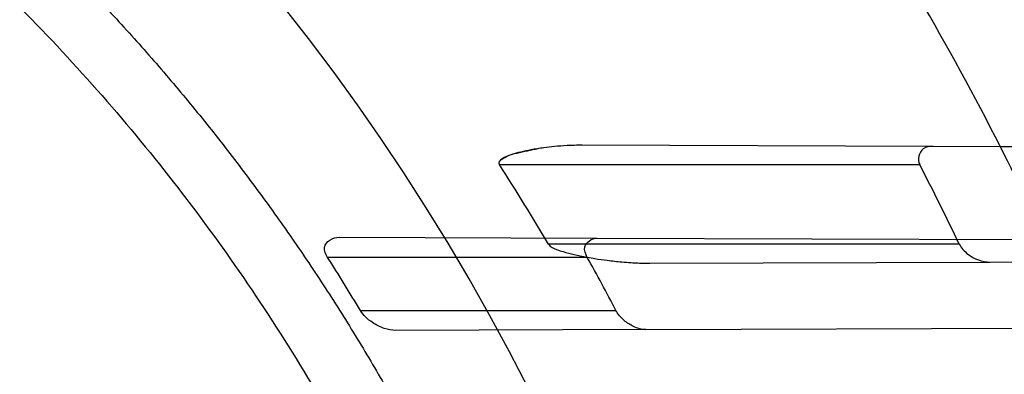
# Model space of a CAD drawing. Header units: millimetres. Extents: x 0 to 297, y 0 to 210.
# Tile 110 of 256: x 145.0558 to 145.1857, y 93.3337 to 93.3805. Entities that reach past the tile are written whole.
import ezdxf

# ---------------------------------------------------------------- set-up
doc = ezdxf.new("R2010")
doc.units = ezdxf.units.MM
doc.header["$LTSCALE"] = 16.335
doc.layers.get('0').update_dxf_attribs({"linetype": 'CONTINUOUS'})
for name, color, linetype in [('01_GLOBAL', 7, 'CONTINUOUS'), ('INTFCLR_1', 7, 'CONTINUOUS'), ('INTFCLR_144815', 7, 'CONTINUOUS')]:
    doc.layers.add(name, color=color, linetype=linetype)

msp = doc.modelspace()

# ---------------------------------------------------------------- linework, layer by layer
at = {"color": 7, "linetype": 'Continuous'}
msp.add_circle((145.8748034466, 92.1344639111), 2.66, dxfattribs=at)
at = {"color": 9, "linetype": 'Continuous'}
msp.add_arc((145.8748034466, 92.1344639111), 2.6259090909, 92.9674534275, 177.0325465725, dxfattribs=at)
at = {"layer": '01_GLOBAL', "color": 7, "linetype": 'Continuous'}
msp.add_circle((145.8748034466, 92.1344639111), 2.695, dxfattribs=at)
at = {"layer": 'INTFCLR_1', "color": 9, "linetype": 'Continuous'}
for p, q in [((145.1763456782, 93.36380398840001), (145.1300284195, 93.3639656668)), ((145.2086453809, 93.36369124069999), (145.185223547, 93.36377299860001)), ((145.1191052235, 93.3614096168), (145.1745759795, 93.3614096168)), ((145.0979468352, 93.35182765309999), (145.1319759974, 93.3517088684)), ((145.1798068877, 93.35090961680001), (145.1255605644, 93.35090961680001)), ((145.1307020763, 93.34915961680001), (145.0964210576, 93.34915961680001)), ((145.1389566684, 93.3483847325), (145.1838468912, 93.34854142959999)), ((145.1007451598, 93.3421596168), (145.1344854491, 93.3421596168)), ((145.1384178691, 93.3396328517), (145.1054226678, 93.33951767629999))]:
    msp.add_line(p, q, dxfattribs=at)
at = {"layer": 'INTFCLR_1', "color": 6, "linetype": 'Continuous'}
for p, q in [((145.185223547, 93.36377299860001), (145.1763456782, 93.36380398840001)), ((145.1319759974, 93.3517088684), (145.1905875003, 93.35150427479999)), ((145.1838468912, 93.34854142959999), (145.1924958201, 93.3485716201)), ((145.1384178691, 93.3396328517), (145.1957315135, 93.3398329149))]:
    msp.add_line(p, q, dxfattribs=at)
for centre, radius, start, end in [((144.8596077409, 93.1986596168), 0.4224162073, 270, 90.00000002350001), ((144.8596077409, 93.1986596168), 0.4014439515, 270, 90.00000002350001), ((144.8596077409, 93.1986596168), 0.3650864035, 24.2438267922, 26.8886711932), ((144.8669955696, 93.1991797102), 0.2997962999, 30.4050647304, 32.7608541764), ((144.8383760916, 93.1873676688), 0.3785775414, 25.5939563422, 27.3694287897), ((144.85985929, 93.1981930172), 0.2806285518, 30.8648533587, 32.544793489), ((144.8597988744, 93.1982189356), 0.3101155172, 27.6553429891, 29.1254894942)]:
    msp.add_arc(centre, radius, start, end, dxfattribs=at)
at = {"layer": 'INTFCLR_1', "color": 9, "linetype": 'Continuous'}
for radius, start, end in [(0.2950858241, 22.4933176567, 89.9999999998), (0.3650864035, 26.8886711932, 30.4187297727)]:
    msp.add_arc((144.8596077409, 93.1986596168), radius, start, end, dxfattribs=at)
for points, knots in [([(145.235167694, 93.06803805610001), (145.2359987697, 93.0702994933), (145.2376274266, 93.07486591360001), (145.2407305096, 93.0841265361), (145.2457654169, 93.10074899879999), (145.2504341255, 93.12025903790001), (145.2535169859, 93.1376959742), (145.2548129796, 93.1465996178), (145.2554818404, 93.15174935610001), (145.2570256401, 93.1646779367), (145.2586297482, 93.1867687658), (145.2583725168, 93.2128320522), (145.2571603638, 93.229722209), (145.2563978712, 93.2375211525), (145.2558364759, 93.24270819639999), (145.2541019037, 93.2567080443), (145.2501634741, 93.279125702), (145.2444881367, 93.3010123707), (145.2404287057, 93.31400265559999), (145.2389019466, 93.3186491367), (145.2365792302, 93.32549362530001), (145.2313391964, 93.3398030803), (145.2222901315, 93.3608048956), (145.211984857, 93.38064637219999), (145.2048007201, 93.3928589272), (145.2014430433, 93.39829523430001), (145.1992124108, 93.401838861), (145.1931796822, 93.4111586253), (145.1830706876, 93.4254621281), (145.1690288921, 93.44287479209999), (145.1571354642, 93.4559268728), (145.1488272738, 93.46426968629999), (145.1442335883, 93.4686868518), (145.1378598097, 93.47464399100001), (145.1289384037, 93.4824441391), (145.1192814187, 93.4900126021), (145.1131582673, 93.4943666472), (145.1101748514, 93.49636902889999), (145.1077179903, 93.4979464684), (145.1055301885, 93.4992630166), (145.1036031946, 93.50027403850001), (145.1025200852, 93.5007770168), (145.1016575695, 93.50108464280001), (145.1010609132, 93.5012239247), (145.1005598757, 93.50114822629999), (145.1004622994, 93.50067669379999), (145.1007027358, 93.5001554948), (145.1011202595, 93.49943321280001), (145.1017948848, 93.49852402), (145.1026939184, 93.4974154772), (145.1038249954, 93.4961153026), (145.1051758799, 93.49462279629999), (145.106740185, 93.4929397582), (145.1092045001, 93.4903307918), (145.1127127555, 93.4866635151), (145.1192604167, 93.47979277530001), (145.126411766, 93.4720844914), (145.1329263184, 93.4647171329), (145.1369531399, 93.4600323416), (145.143428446, 93.4523417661), (145.1533417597, 93.43987882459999), (145.1663378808, 93.4217466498), (145.175744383, 93.40694421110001), (145.1819029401, 93.3964078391), (145.1860815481, 93.3889972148), (145.1932904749, 93.3754706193), (145.2029180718, 93.35504416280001), (145.209559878, 93.3380139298), (145.212649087, 93.3291841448)], [0, 0, 0, 0, 0.0103790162, 0.0208837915, 0.0420711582, 0.08518389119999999, 0.1071959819, 0.1183353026, 0.1239410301, 0.1295663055, 0.1744258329, 0.2192337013, 0.2417180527, 0.2473539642, 0.2529903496, 0.2641931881, 0.3081223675, 0.3509244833, 0.3614867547, 0.3667496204, 0.3719934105, 0.3926231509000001, 0.4323812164, 0.470412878, 0.488854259, 0.4934078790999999, 0.4979383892, 0.5068921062, 0.5412323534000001, 0.5733304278, 0.6031976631, 0.6172528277, 0.6240454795, 0.630650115, 0.6548352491, 0.6750685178, 0.6834752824, 0.6871962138, 0.6905460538, 0.6960524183, 0.6981915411, 0.6999110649, 0.7012078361, 0.7020914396, 0.7026255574, 0.7031007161, 0.7038824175, 0.7050749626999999, 0.7066970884, 0.7087489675, 0.7112252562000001, 0.7141187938, 0.7174211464, 0.7211233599, 0.729578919, 0.7392839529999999, 0.762009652, 0.7748693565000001, 0.7816473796, 0.7886214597, 0.8181786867, 0.8502212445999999, 0.8846823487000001, 0.8936821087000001, 0.9027944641, 0.9213301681, 0.9597016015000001, 1, 1, 1, 1]), ([(145.2192099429, 93.32858819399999), (145.2160588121, 93.3373812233), (145.2092828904, 93.35434068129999), (145.1994698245, 93.37466267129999), (145.1921239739, 93.3881167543), (145.1878648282, 93.39548955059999), (145.1815839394, 93.4059779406), (145.1719904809, 93.4207110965), (145.1587431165, 93.4387464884), (145.14864185, 93.45113620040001), (145.1420434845, 93.4587809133), (145.1379380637, 93.4634397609), (145.1312965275, 93.4707650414), (145.124001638, 93.478432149), (145.1173362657, 93.4852461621), (145.1137384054, 93.4889126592), (145.111259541, 93.4914615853), (145.109155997, 93.4936789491), (145.1075467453, 93.4953553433), (145.1039795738, 93.4996598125), (145.1053256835, 93.4996596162)], [0, 0, 0, 0, 0.1351411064, 0.2639657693, 0.3262515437, 0.3568857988, 0.3871506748, 0.5031238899, 0.6110823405, 0.7107727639, 0.7343091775, 0.7571888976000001, 0.8006105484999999, 0.8773801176, 0.9101731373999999, 0.9387430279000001, 0.9512497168, 0.9624026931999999, 0.9805243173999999, 1, 1, 1, 1]), ([(145.1053256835, 93.4996596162), (145.1058354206, 93.4996595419), (145.1084302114, 93.49863302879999), (145.1114097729, 93.4968905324), (145.114679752, 93.49483322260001), (145.1177098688, 93.4928362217), (145.1239326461, 93.4884975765), (145.1337472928, 93.4809600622), (145.1428234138, 93.4731893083), (145.1493077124, 93.4672553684), (145.1539781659, 93.46285851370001), (145.1624222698, 93.4545580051), (145.1745124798, 93.4415729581), (145.1887911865, 93.4242473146), (145.1990766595, 93.4100090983), (145.2052148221, 93.400731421), (145.2074832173, 93.39720574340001), (145.2108964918, 93.3917990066), (145.2181971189, 93.3796576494), (145.2286731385, 93.3599279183), (145.2378781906, 93.33903206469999), (145.2432089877, 93.32479281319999), (145.2455710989, 93.31798419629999), (145.247123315, 93.31336339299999), (145.2512489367, 93.30044977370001), (145.2570185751, 93.2786891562), (145.2610247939, 93.2563880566), (145.262788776, 93.2424626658), (145.2633595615, 93.2373043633), (145.2641347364, 93.22954935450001), (145.2653671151, 93.21275432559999), (145.2656287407, 93.1868333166), (145.2639975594, 93.16486546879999), (145.2624282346, 93.15201095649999), (145.2617481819, 93.1468896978), (145.2604303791, 93.1380345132), (145.2572949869, 93.120689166), (145.2525471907, 93.10128539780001), (145.2474296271, 93.08475977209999), (145.2442749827, 93.0755508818), (145.2426192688, 93.07100993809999), (145.2417743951, 93.0687611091)], [0, 0, 0, 0, 0.0031306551, 0.0166311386, 0.0214593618, 0.0268204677, 0.03892666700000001, 0.0680356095, 0.1027865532, 0.1122690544, 0.1220182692, 0.1421808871, 0.1849821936, 0.2309157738, 0.2799873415, 0.2927705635, 0.2992370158, 0.3057352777, 0.3320402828, 0.3862318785, 0.4428084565, 0.4721382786, 0.4795908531, 0.487069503, 0.5020757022, 0.562848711, 0.6251729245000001, 0.641061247, 0.6490543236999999, 0.6570463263, 0.6889269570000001, 0.7524525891, 0.8160592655, 0.8240370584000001, 0.8319876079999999, 0.8477879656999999, 0.8790177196, 0.9402188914, 0.9703170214, 0.9852457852, 1, 1, 1, 1])]:
    msp.add_open_spline(points, degree=3, knots=knots, dxfattribs=at)
at = {"layer": 'INTFCLR_1', "color": 6, "linetype": 'Continuous'}
for points, knots in [([(145.1350652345, 93.4996596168), (145.1342109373, 93.4996596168), (145.1357546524, 93.496718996), (145.1370803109, 93.4950968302), (145.1392467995, 93.49225027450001), (145.1419201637, 93.4890306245), (145.145337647, 93.4849215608), (145.149332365, 93.4801497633), (145.1536170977, 93.4749597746), (145.1578478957, 93.4697443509), (145.1617862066, 93.46477665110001), (145.1654017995, 93.46011427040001), (145.1686896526, 93.45577766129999), (145.1716611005, 93.4517737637), (145.1743369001, 93.4480934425), (145.176743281, 93.4447208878), (145.1789048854, 93.4416366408), (145.1808385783, 93.4388324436), (145.1825660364, 93.4362898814), (145.1841084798, 93.43398792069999), (145.185490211, 93.43189981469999), (145.1867189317, 93.4300221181), (145.1878098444, 93.42833769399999), (145.1887779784, 93.42682907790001), (145.1896459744, 93.4254651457), (145.1906214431, 93.4239206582), (145.191753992, 93.4221107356), (145.1928766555, 93.42029359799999), (145.1938510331, 93.4187005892), (145.1946912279, 93.4173162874), (145.1956155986, 93.415780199), (145.1966371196, 93.4140663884), (145.1977643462, 93.41215452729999), (145.1990081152, 93.4100186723), (145.2003754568, 93.4076384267), (145.201880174, 93.4049787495), (145.2035347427, 93.4020034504), (145.2053542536, 93.39866660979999), (145.2073580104, 93.3949100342), (145.2095596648, 93.3906775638), (145.2119715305, 93.3859042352), (145.214608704, 93.3805105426), (145.2174929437, 93.37438539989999), (145.220642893, 93.36739491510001), (145.2240752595, 93.35936816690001), (145.227802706, 93.35009965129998), (145.2318351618, 93.3392957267), (145.2361179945, 93.3267082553), (145.2403681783, 93.3126841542), (145.2442872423, 93.297814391), (145.2476657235, 93.2827730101), (145.2504753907, 93.2676905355), (145.2527156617, 93.25262667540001), (145.2543982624, 93.2375790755), (145.2555287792, 93.22258324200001), (145.256117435, 93.20762456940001), (145.2561708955, 93.1927266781), (145.2556951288, 93.17787585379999), (145.2546936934, 93.16307401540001), (145.2531693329, 93.1483330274), (145.2511191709, 93.1336232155), (145.2485428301, 93.1189642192), (145.2454275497, 93.1043242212), (145.2417708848, 93.0897217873), (145.2376203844, 93.07535951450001), (145.2332204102, 93.06193527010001), (145.2288852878, 93.0500177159), (145.2248596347, 93.0398394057), (145.2211587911, 93.03109336), (145.2177663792, 93.0235207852), (145.2146668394, 93.01692434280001), (145.2118379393, 93.01114230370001), (145.2092594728, 93.0060543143), (145.2069119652, 93.0015625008), (145.2047820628, 92.99759337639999), (145.2028538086, 92.9940827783), (145.2011073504, 92.9909675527), (145.1995253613, 92.98819559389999), (145.1980916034, 92.985722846), (145.1967959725, 92.9835200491), (145.1956290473, 92.9815607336), (145.1945782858, 92.97981554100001), (145.1936278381, 92.9782521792), (145.1927650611, 92.97684539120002), (145.1919665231, 92.9755535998), (145.1911689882, 92.97427311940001), (145.1903111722, 92.9729060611), (145.1893416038, 92.97137374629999), (145.1882509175, 92.9696663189), (145.1870226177, 92.9677633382), (145.1856376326, 92.96564257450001), (145.1840803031, 92.96328767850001), (145.1823329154, 92.9606826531), (145.1803729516, 92.95780619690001), (145.1781781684, 92.9546380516), (145.1757236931, 92.9511600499), (145.1729902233, 92.94736262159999), (145.1699514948, 92.94322961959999), (145.1665806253, 92.9387466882), (145.1628687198, 92.93392583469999), (145.1588145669, 92.9287817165), (145.1544498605, 92.9233761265), (145.149996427, 92.9179675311), (145.1458273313, 92.912982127), (145.1422457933, 92.9086810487), (145.1394492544, 92.9053205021), (145.1371773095, 92.9023512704), (145.1358081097, 92.9006787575), (145.134193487, 92.8976596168), (145.1350652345, 92.8976596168)], [0, 0, 0, 0, 0.0038604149, 0.007501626, 0.0124785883, 0.0188917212, 0.0268498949, 0.0364677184, 0.0470694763, 0.05724446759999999, 0.0668187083, 0.0757144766, 0.08390537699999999, 0.0914099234, 0.09824517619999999, 0.1044667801, 0.1101313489, 0.1152642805, 0.1198589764, 0.1240215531, 0.1277856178, 0.1311734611, 0.1341617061, 0.1368541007, 0.1392736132, 0.1414672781, 0.1451087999, 0.148921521, 0.1511192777, 0.1535471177, 0.1562389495, 0.1592204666, 0.1625628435, 0.1662680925, 0.1703891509, 0.1749670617, 0.1800766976, 0.185772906, 0.1921414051, 0.1993155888, 0.2073311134, 0.2163077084, 0.2264451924, 0.2379233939, 0.2509534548, 0.2658909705, 0.2830621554, 0.3030578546, 0.3259639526, 0.3492662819, 0.3725305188, 0.395610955, 0.4185782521, 0.4413347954, 0.4640172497, 0.4865192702, 0.5089682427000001, 0.5313242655, 0.5536477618, 0.5759939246, 0.5982772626, 0.6207472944, 0.6432362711, 0.6658996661, 0.6887559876, 0.7107777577, 0.7297237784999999, 0.7460531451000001, 0.7602331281, 0.7726347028, 0.7835467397, 0.7931663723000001, 0.8017211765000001, 0.8093215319, 0.8160683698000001, 0.8220757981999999, 0.8274205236, 0.83220661, 0.8364980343, 0.8403367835, 0.8437547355, 0.8468031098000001, 0.8495420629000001, 0.8520223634, 0.8542604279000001, 0.8564046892, 0.8588391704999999, 0.8615533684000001, 0.8645986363, 0.8679945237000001, 0.8717882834, 0.8760445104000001, 0.8807522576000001, 0.8859628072, 0.8917731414, 0.8981681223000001, 0.9051985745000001, 0.9129160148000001, 0.9213486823, 0.930543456, 0.9404096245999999, 0.9509435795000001, 0.9619432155, 0.9720502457, 0.9803711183, 0.9870628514, 0.9922716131, 0.9960607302, 1, 1, 1, 1]), ([(145.1350652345, 92.8976596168), (145.1360387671, 92.8976596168), (145.1377271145, 92.8987973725), (145.1403228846, 92.9003600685), (145.1432989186, 92.90252257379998), (145.1469787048, 92.9053401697), (145.1513602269, 92.908937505), (145.156189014, 92.9131306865), (145.1610884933, 92.9176135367), (145.16571304, 92.9220446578), (145.1699506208, 92.9262668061), (145.1738079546, 92.93025140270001), (145.1773032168, 92.9339784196), (145.1804624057, 92.93744342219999), (145.1833068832, 92.9406452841), (145.1858602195, 92.9435862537), (145.1881553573, 92.9462860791), (145.1902110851, 92.9487505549), (145.1920499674, 92.95099242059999), (145.1936917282, 92.95302517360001), (145.195161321, 92.95487020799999), (145.1964960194, 92.95656687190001), (145.197810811, 92.9582571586), (145.1992115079, 92.9600798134), (145.2006985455, 92.9620412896), (145.2021699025, 92.9640097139), (145.203615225, 92.9659689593), (145.2051191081, 92.96803560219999), (145.2067839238, 92.9703578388), (145.2086446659, 92.97299707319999), (145.2107239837, 92.976003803), (145.2130437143, 92.9794328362), (145.2156231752, 92.9833409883), (145.2184823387, 92.9877982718), (145.2216518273, 92.99290263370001), (145.2251614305, 92.9987667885), (145.229038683, 93.00552838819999), (145.2333125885, 93.0133695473), (145.2380078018, 93.0225036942), (145.2431555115, 93.03325044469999), (145.2486552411, 93.04576276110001), (145.2541538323, 93.05964751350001), (145.2592951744, 93.0742866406), (145.2638614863, 93.0891255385), (145.2678132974, 93.10401926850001), (145.2711637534, 93.1189518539), (145.2739112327, 93.1338443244), (145.2760779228, 93.14873712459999), (145.2776685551, 93.1635668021), (145.2786982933, 93.17835697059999), (145.2791763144, 93.1930929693), (145.2791102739, 93.20777733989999), (145.2785051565, 93.2224188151), (145.2773642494, 93.2370081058), (145.2756872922, 93.2515514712), (145.2734729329, 93.2660467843), (145.2707211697, 93.28047186), (145.2674209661, 93.2948590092), (145.2635667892, 93.3091902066), (145.259139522, 93.3234820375), (145.254151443, 93.33766185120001), (145.2488018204, 93.351194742), (145.2434345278, 93.3634522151), (145.238408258, 93.3740016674), (145.2338248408, 93.38297495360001), (145.2296571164, 93.3906774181), (145.2258775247, 93.3973229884), (145.2224553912, 93.4030908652), (145.2193628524, 93.40811759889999), (145.216567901, 93.41251817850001), (145.2140471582, 93.4163762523), (145.2117761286, 93.4197682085), (145.209737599, 93.422748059), (145.2079066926, 93.42537326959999), (145.20627007, 93.4276809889), (145.2048016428, 93.4297213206), (145.203482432, 93.43153041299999), (145.202221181, 93.4332394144), (145.2009100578, 93.4349957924), (145.1994654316, 93.43690657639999), (145.1979774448, 93.438847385), (145.1964846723, 93.44076776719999), (145.1949729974, 93.4426876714), (145.1933137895, 93.4447656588), (145.1914604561, 93.4470505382), (145.1893845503, 93.4495659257), (145.1870661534, 93.45232249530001), (145.1844777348, 93.45533473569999), (145.1815962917, 93.45861035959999), (145.1783918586, 93.4621590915), (145.174841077, 93.46597939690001), (145.1709238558, 93.47006182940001), (145.1666153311, 93.47439075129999), (145.1619164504, 93.47892812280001), (145.1569054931, 93.4835493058), (145.1519289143, 93.48790146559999), (145.1473729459, 93.4916672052), (145.1435388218, 93.4946187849), (145.1404516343, 93.4968744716), (145.1377826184, 93.49848721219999), (145.1360568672, 93.4996596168), (145.1350652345, 93.4996596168)], [0, 0, 0, 0, 0.0042187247, 0.0081401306, 0.0133978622, 0.0200459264, 0.0282638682, 0.0379443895, 0.0477615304, 0.05703690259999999, 0.0656973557, 0.0736821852, 0.0810680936, 0.0878383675, 0.0940009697, 0.0996271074, 0.1047154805, 0.1093563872, 0.1135342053, 0.1172803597, 0.1206792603, 0.1237557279, 0.1266349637, 0.1299589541, 0.1337168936, 0.1373013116, 0.1406085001, 0.1442672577, 0.148377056, 0.1529904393, 0.1582606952, 0.164218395, 0.1709303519, 0.1785521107, 0.1871652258, 0.1969659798, 0.2081658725, 0.2209392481, 0.2356613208, 0.2526660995, 0.2725685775, 0.2948769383, 0.3173640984, 0.3397873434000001, 0.3621386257, 0.3841211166, 0.4060891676, 0.4277469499, 0.4493218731, 0.470705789, 0.4919793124, 0.5131981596, 0.5343255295, 0.5554668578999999, 0.5765984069, 0.5977513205, 0.6189954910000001, 0.6402209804, 0.6617015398, 0.6832900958, 0.7050415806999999, 0.7268239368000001, 0.7463339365, 0.7630160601, 0.7774553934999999, 0.7899931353, 0.8009638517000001, 0.8105830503, 0.8190545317, 0.8265380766, 0.8331730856, 0.8390248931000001, 0.8442268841, 0.8488182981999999, 0.8528943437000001, 0.8564866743, 0.8597116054, 0.8625968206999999, 0.8656908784, 0.8692094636, 0.8729771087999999, 0.8762884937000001, 0.879749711, 0.8835661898, 0.8878115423, 0.8924986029, 0.8976989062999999, 0.9034198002, 0.9097088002, 0.9166034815, 0.9241390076, 0.9323094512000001, 0.9411199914, 0.9506041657, 0.9606137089, 0.9706541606, 0.9792553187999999, 0.9862062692, 0.9916647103, 0.9957028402, 1, 1, 1, 1]), ([(144.8596077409, 93.4670714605), (144.8622420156, 93.4671836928), (144.8675141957, 93.46733050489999), (144.8754252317, 93.46731752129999), (144.8833324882, 93.4670713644), (144.891229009, 93.4665922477), (144.8991079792, 93.46588058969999), (144.9069625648, 93.46493700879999), (144.9147859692, 93.46376232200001), (144.9225714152, 93.4623575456), (144.9303121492, 93.4607238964), (144.9380014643, 93.45886278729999), (144.9456326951, 93.45677582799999), (144.9531992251, 93.4544648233), (144.960694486, 93.45193177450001), (144.9681119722, 93.4491788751), (144.9754452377, 93.4462085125), (144.9826879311, 93.4430232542), (144.9898338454, 93.4396258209), (144.9968766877, 93.4360191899), (145.0038104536, 93.4322064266), (145.0106289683, 93.4281909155), (145.0173264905, 93.423976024), (145.0238969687, 93.4195655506), (145.0303348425, 93.41496322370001), (145.0366343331, 93.4101731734), (145.0427901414, 93.40519942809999), (145.0487967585, 93.4000464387), (145.0546491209, 93.39471854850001), (145.0603420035, 93.3892205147), (145.0658705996, 93.3835569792), (145.0712299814, 93.3777329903), (145.0764156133, 93.37175347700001), (145.0814228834, 93.36562375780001), (145.0862475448, 93.35934903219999), (145.0908853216, 93.35293486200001), (145.0953322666, 93.346386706), (145.0995844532, 93.3397103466), (145.1036382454, 93.3329114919), (145.1074900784, 93.3259961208), (145.1111366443, 93.3189701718), (145.1145747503, 93.3118397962), (145.1178014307, 93.3046111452), (145.1208138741, 93.2972905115), (145.1236094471, 93.28988431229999), (145.1253270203, 93.2848939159), (145.1261488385, 93.2823867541)], [0, 0, 0, 0, 0.0227205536, 0.0454410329, 0.06816134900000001, 0.09088163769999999, 0.1136018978, 0.1363221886, 0.1590426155, 0.1817632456, 0.2044840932, 0.2272051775, 0.2499266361, 0.2726484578, 0.2953706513, 0.3180932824, 0.3408163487, 0.363539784, 0.3862638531, 0.4089891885, 0.4317141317, 0.4544408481, 0.4771673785, 0.4998953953, 0.5226228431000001, 0.5453516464, 0.5680799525, 0.5908095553, 0.6135387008, 0.6362690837, 0.6589990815, 0.6817302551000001, 0.7044610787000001, 0.7271930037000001, 0.7499246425, 0.7726572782, 0.7953897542, 0.8181230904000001, 0.8408563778, 0.8635903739, 0.8863244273, 0.90905904, 0.9317938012, 0.9545290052, 0.9772643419, 1, 1, 1, 1]), ([(144.8596077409, 93.4594718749), (144.8648083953, 93.45968527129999), (144.8752252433, 93.45979995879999), (144.8908287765, 93.4590381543), (144.9063869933, 93.4573392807), (144.9218926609, 93.4546969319), (144.9372546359, 93.45111106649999), (144.9521403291, 93.4466709), (144.9666984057, 93.4413765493), (144.9809232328, 93.4352328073), (144.9949848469, 93.4281244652), (145.0085894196, 93.42018143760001), (145.0216818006, 93.4114375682), (145.034218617, 93.40192489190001), (145.0461538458, 93.39167876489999), (145.0574487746, 93.3807340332), (145.0680597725, 93.369134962), (145.0779508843, 93.35692131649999), (145.0870808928, 93.3441474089), (145.0954235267, 93.33085459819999), (145.1029524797, 93.3170856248), (145.1096391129, 93.30289326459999), (145.1154570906, 93.2883377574), (145.1203896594, 93.27346669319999), (145.124422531, 93.2583259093), (145.1275415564, 93.2429674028), (145.129734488, 93.22744956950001), (145.1309929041, 93.21183512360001), (145.1313133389, 93.1961894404), (145.130697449, 93.18056779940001), (145.1291501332, 93.1650216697), (145.1266772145, 93.1495974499), (145.1232874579, 93.13434855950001), (145.1189925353, 93.11932860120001), (145.1138089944, 93.10459553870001), (145.1077578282, 93.0902072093), (145.1008640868, 93.0762171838), (145.0931513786, 93.06266866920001), (145.0846508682, 93.04961437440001), (145.0753942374, 93.0370995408), (145.0654166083, 93.0251668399), (145.0547444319, 93.013847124), (145.0434240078, 93.0031902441), (145.0314894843, 92.99322592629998), (145.0189896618, 92.9839937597), (145.005966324, 92.9755249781), (144.9924717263, 92.9678509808), (144.9785675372, 92.9610032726), (144.9645877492, 92.9551216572), (144.9509740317, 92.9502943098), (144.9383319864, 92.9465581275), (144.9268866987, 92.9437648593), (144.9166921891, 92.94172768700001), (144.9070094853, 92.9401669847), (144.897001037, 92.9389281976), (144.8858733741, 92.9380049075), (144.8732656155, 92.93753045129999), (144.8643587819, 92.9376524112), (144.8596077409, 92.93784735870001)], [0, 0, 0, 0, 0.0185657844, 0.0371317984, 0.05569073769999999, 0.0743563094, 0.09320240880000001, 0.1119235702, 0.129729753, 0.1484268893, 0.1671582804, 0.1858963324, 0.2045840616, 0.2232805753, 0.241995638, 0.2606572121, 0.2793460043, 0.298034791, 0.3166822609, 0.3353170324, 0.3539796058, 0.3726237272, 0.3912431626, 0.4098577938, 0.4284754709, 0.4470981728, 0.4657246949, 0.4843423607, 0.5029403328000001, 0.5215094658, 0.5400731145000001, 0.5586325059, 0.5771954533, 0.5957587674, 0.6143211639, 0.6328711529, 0.651401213, 0.6699184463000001, 0.6884460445, 0.7069331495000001, 0.7254085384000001, 0.7438945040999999, 0.7623917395, 0.7808314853, 0.7993176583, 0.8177869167, 0.8362093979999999, 0.8546575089, 0.8730374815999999, 0.8902753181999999, 0.9061521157, 0.9200376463, 0.9322836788, 0.9432240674, 0.9550134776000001, 0.9682465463, 0.9830392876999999, 1, 1, 1, 1]), ([(145.1763456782, 93.36380398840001), (145.1758984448, 93.36380554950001), (145.1746085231, 93.3636978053), (145.1742484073, 93.36204065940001), (145.1745759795, 93.3614096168)], [0, 0, 0, 0, 0.3861361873, 1, 1, 1, 1]), ([(145.0964210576, 93.34915961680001), (145.0961664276, 93.34955857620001), (145.0955156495, 93.35090966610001), (145.0971651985, 93.3518303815), (145.0979468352, 93.35182765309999)], [0, 0, 0, 0, 0.3771449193, 1, 1, 1, 1]), ([(145.1307020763, 93.34915961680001), (145.1304724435, 93.3495717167), (145.1299450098, 93.35079442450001), (145.1313099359, 93.3517111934), (145.1319759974, 93.3517088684)], [0, 0, 0, 0, 0.4146154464, 1, 1, 1, 1]), ([(145.1798068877, 93.35090961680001), (145.1800578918, 93.3503841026), (145.1812023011, 93.34918052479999), (145.1828197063, 93.34853784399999), (145.1838468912, 93.34854142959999)], [0, 0, 0, 0, 0.3618236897, 1, 1, 1, 1]), ([(145.1054226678, 93.33951767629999), (145.104905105, 93.33951586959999), (145.1038085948, 93.3397400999), (145.102149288, 93.3405699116), (145.1011323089, 93.34151176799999), (145.1007451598, 93.3421596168)], [0, 0, 0, 0, 0.2798912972, 0.5918630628, 1, 1, 1, 1]), ([(145.1384178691, 93.3396328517), (145.1378642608, 93.3396309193), (145.136823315, 93.339934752), (145.1354668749, 93.34082225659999), (145.1347518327, 93.3416512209), (145.1344854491, 93.3421596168)], [0, 0, 0, 0, 0.3425886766, 0.6448211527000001, 1, 1, 1, 1])]:
    msp.add_open_spline(points, degree=3, knots=knots, dxfattribs=at)
at = {"layer": 'INTFCLR_1', "color": 7, "linetype": 'Continuous'}
for points, knots in [([(145.1300284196, 93.3639656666), (145.1293622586, 93.3639663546), (145.1281363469, 93.3639355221), (145.1264469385, 93.3638062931), (145.1248495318, 93.3636186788), (145.1233942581, 93.3633920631), (145.1218938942, 93.3630667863), (145.1206168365, 93.3627486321), (145.1187519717, 93.3619777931), (145.1191052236, 93.3614096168)], [0, 0, 0, 0, 0.1735786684, 0.319234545, 0.4417306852, 0.5913430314, 0.7079213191, 0.8256718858, 1, 1, 1, 1]), ([(145.1191052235, 93.3614096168), (145.1188559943, 93.3618038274), (145.120181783, 93.36265335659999), (145.1217693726, 93.36301837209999), (145.12328196, 93.3633683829), (145.1242203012, 93.36351557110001)], [0, 0, 0, 0, 0.2438831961, 0.50332293, 1, 1, 1, 1]), ([(145.1255605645, 93.3509096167), (145.1258095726, 93.3505104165), (145.1268331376, 93.3501251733), (145.1282238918, 93.3496904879), (145.1298922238, 93.34931922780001), (145.1315853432, 93.3490144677), (145.1334298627, 93.3487488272), (145.1353988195, 93.34853302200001), (145.137277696, 93.34840375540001), (145.1385086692, 93.3483857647), (145.1389566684, 93.3483847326)], [0, 0, 0, 0, 0.1024151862, 0.2149739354, 0.3267386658, 0.4713132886, 0.5903241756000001, 0.7320769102, 0.9024813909, 1, 1, 1, 1])]:
    msp.add_open_spline(points, degree=3, knots=knots, dxfattribs=at)
at = {"layer": 'INTFCLR_144815', "color": 6, "linetype": 'Continuous'}
for radius in [0.4466793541, 0.4256665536]:
    msp.add_circle((144.8596077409, 93.1986596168), radius, dxfattribs=at)
for radius, start, end in [(0.6157754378, 313.9937911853, 154.5150993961), (0.5947754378, 312.9543589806, 154.5144414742), (0.5751005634, 282.2440355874, 71.2863570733), (0.4627266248, 45.0000000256, 314.9999999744), (0.4618985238, 44.999999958, 315.000000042), (0.461229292, 44.99999997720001, 315.0000000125), (0.4169682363, 25.6072723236, 64.3927276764), (0.4537777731, 308.490992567, 51.50900743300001), (0.3959554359, 27.0737153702, 62.92628462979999), (0.4480128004, 313.9992414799, 46.00075850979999)]:
    msp.add_arc((144.8596077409, 93.1986596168), radius, start, end, dxfattribs=at)
at = {"layer": 'INTFCLR_144815', "color": 9, "linetype": 'Continuous'}
for centre, radius, start, end in [((144.8596077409, 93.1986596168), 0.5712784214, 292.4997540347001, 54.0964566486), ((144.8596102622, 93.19866079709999), 0.5153523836, 292.4997540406, 54.09645665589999), ((144.859607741, 93.1986596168), 0.4617768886, 314.0862202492, 45.9137797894), ((144.8596077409, 93.1986596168), 0.450734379, 313.8592910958, 46.1407088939), ((144.8596077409, 93.1986596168), 0.4477854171, 314.0319604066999, 45.9680396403)]:
    msp.add_arc(centre, radius, start, end, dxfattribs=at)
at = {"layer": 'INTFCLR_144815', "color": 6, "linetype": 'Continuous'}
for points, knots in [([(145.2825648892, 93.1986596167), (145.2825648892, 93.2008594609), (145.282532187, 93.2052597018), (145.2823850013, 93.21185978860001), (145.2821395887, 93.21845988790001), (145.2817957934, 93.22506001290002), (145.2813534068, 93.23166003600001), (145.2808121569, 93.23825992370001), (145.280171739, 93.24485936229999), (145.2794317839, 93.2514581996), (145.2785919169, 93.2580559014), (145.2776516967, 93.26465215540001), (145.2766107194, 93.271246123), (145.2754685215, 93.27783720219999), (145.2742247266, 93.2844241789), (145.2728788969, 93.2910061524), (145.2714307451, 93.2975814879), (145.2698799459, 93.3041488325), (145.2682264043, 93.31070599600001), (145.2664700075, 93.317251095), (145.2646109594, 93.3237813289), (145.2626494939, 93.33029415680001), (145.260586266, 93.33678604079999), (145.2584220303, 93.3432536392), (145.2561580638, 93.3496926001), (145.2537958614, 93.3560986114), (145.2513375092, 93.3624664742), (145.2487855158, 93.3687907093), (145.2461430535, 93.37506509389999), (145.243413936, 93.3812828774), (145.2406027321, 93.38743667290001), (145.2377148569, 93.39351842), (145.2347566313, 93.3995194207), (145.2317353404, 93.40543037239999), (145.2286592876, 93.41124140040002), (145.2255378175, 93.4169421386), (145.2223813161, 93.42252182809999), (145.2192011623, 93.4279694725), (145.2160096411, 93.4332740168), (145.2128197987, 93.4384245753), (145.2096452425, 93.4434106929), (145.2064998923, 93.4482226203), (145.2033976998, 93.4528515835), (145.2003523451, 93.4572900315), (145.1973769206, 93.4615318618), (145.1944836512, 93.4655725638), (145.1916836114, 93.46940935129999), (145.1889866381, 93.47304103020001), (145.1864013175, 93.4764677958), (145.1839350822, 93.4796909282), (145.1815937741, 93.4827132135), (145.1793814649, 93.48553902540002), (145.1773002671, 93.4881744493), (145.1753509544, 93.49062643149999), (145.1735333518, 93.4929022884), (145.1718468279, 93.4950091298), (145.1702903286, 93.49695386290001), (145.168862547, 93.49874305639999), (145.1675620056, 93.5003828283), (145.1663872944, 93.5018788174), (145.1653367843, 93.5032358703), (145.1644092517, 93.5044595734), (145.1636017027, 93.5055518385), (145.1629160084, 93.5065249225), (145.1623391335, 93.5073583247), (145.1618093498, 93.5082894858), (145.161227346, 93.5089558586), (145.1612445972, 93.5101538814), (145.1615550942, 93.5101594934)], [0, 0, 0, 0, 0.0193188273, 0.0386418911, 0.05797372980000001, 0.0773181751, 0.0966800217, 0.1160624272, 0.1354702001, 0.1549057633, 0.1743738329, 0.1938759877, 0.2134167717, 0.2329964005, 0.2526187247, 0.2722829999, 0.2919923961, 0.3117443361, 0.3315407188, 0.3513772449, 0.37125414, 0.391164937, 0.4111075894, 0.4310729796, 0.4510561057, 0.4710451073, 0.4910305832, 0.5109984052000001, 0.5309330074, 0.5508166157, 0.5706284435, 0.590344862, 0.6099392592, 0.6293819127, 0.6486401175, 0.6676780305, 0.6864570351, 0.7049360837, 0.7230721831, 0.7408210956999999, 0.7581383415, 0.7749801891, 0.7913047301, 0.8070730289, 0.822250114, 0.8368060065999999, 0.8507161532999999, 0.8639624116, 0.8765312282, 0.8884132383, 0.8996029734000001, 0.9101049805, 0.9199296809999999, 0.9290934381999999, 0.9376135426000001, 0.9455077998, 0.9527934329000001, 0.9594885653, 0.9656100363, 0.9711731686, 0.9761922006, 0.9806816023, 0.9846553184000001, 0.9881278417, 0.9911127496, 0.9936230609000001, 0.9972727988, 1, 1, 1, 1]), ([(145.1715348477, 92.8871597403), (145.1712150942, 92.887165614), (145.1712119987, 92.888398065), (145.1717859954, 92.8890887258), (145.1723169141, 92.8900495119), (145.1728921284, 92.8909093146), (145.1735763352, 92.8919125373), (145.1743814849, 92.8930382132), (145.17530592, 92.89429876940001), (145.1763525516, 92.89569628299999), (145.1775225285, 92.8972363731), (145.1788179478, 92.8989246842), (145.1802417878, 92.90076905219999), (145.1817966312, 92.902777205), (145.1834827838, 92.9049546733), (145.1852973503, 92.907303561), (145.1872357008, 92.90982438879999), (145.189295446, 92.9125211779), (145.1914790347, 92.9154049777), (145.1937896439, 92.9184888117), (145.1962240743, 92.9217782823), (145.1987743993, 92.92527328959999), (145.2014309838, 92.9289717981), (145.2041860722, 92.9328747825), (145.2070298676, 92.9369806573), (145.2099514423, 92.9412863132), (145.2129388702, 92.94578706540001), (145.215979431, 92.95047669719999), (145.2190598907, 92.95534762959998), (145.2221667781, 92.9603911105), (145.2252866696, 92.9655974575), (145.2284064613, 92.9709563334), (145.2315136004, 92.9764570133), (145.2345962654, 92.98208862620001), (145.2376434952, 92.98784036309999), (145.2406452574, 92.99370162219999), (145.2435925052, 92.99966217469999), (145.2464771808, 93.005712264), (145.2492921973, 93.01184268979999), (145.2520314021, 93.01804486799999), (145.2546894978, 93.0243108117), (145.2572619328, 93.0306330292), (145.2597453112, 93.03700571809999), (145.2621317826, 93.0434101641), (145.2644188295, 93.0498389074), (145.2666074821, 93.05629353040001), (145.2687002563, 93.0627819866), (145.2706975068, 93.0693065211), (145.2725965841, 93.0758590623), (145.2743963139, 93.08243582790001), (145.2760946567, 93.0890285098), (145.2776905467, 93.0956308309), (145.2791843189, 93.1022416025), (145.2805765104, 93.10886063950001), (145.2818676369, 93.1154879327), (145.2830580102, 93.12212274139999), (145.2841477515, 93.12876325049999), (145.2851369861, 93.1354072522), (145.2860260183, 93.1420534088), (145.2868152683, 93.14870134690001), (145.2875051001, 93.1553505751), (145.2880958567, 93.16200073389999), (145.2885878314, 93.1686513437), (145.2889813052, 93.17530234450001), (145.289276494, 93.18195348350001), (145.2894735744, 93.1886048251), (145.2895726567, 93.1952561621), (145.2895738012, 93.20190757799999), (145.2894770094, 93.20855889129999), (145.2892822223, 93.2152102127), (145.2889893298, 93.2218613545), (145.2885981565, 93.228512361), (145.2881084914, 93.23516293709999), (145.2875200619, 93.2418129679), (145.2868325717, 93.24846205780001), (145.2860456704, 93.2551099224), (145.2851589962, 93.26175603), (145.2841721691, 93.2683997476), (145.2830848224, 93.2750402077), (145.2818965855, 93.2816764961), (145.2806070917, 93.2883076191), (145.2792161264, 93.2949318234), (145.2777236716, 93.3015466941), (145.27612979, 93.30814986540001), (145.2744344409, 93.314739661), (145.2726374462, 93.3213150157), (145.2707388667, 93.3278740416), (145.2687392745, 93.3344133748), (145.2666397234, 93.34092869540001), (145.2644415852, 93.34741542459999), (145.2621464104, 93.3538691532), (145.2597562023, 93.3602849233), (145.2572735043, 93.3666571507), (145.2547014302, 93.37297970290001), (145.2520437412, 93.3792458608), (145.2493049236, 93.3854482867), (145.2464902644, 93.3915790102), (145.2436059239, 93.39762942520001), (145.240658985, 93.4035903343), (145.2376574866, 93.4094520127), (145.2346104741, 93.4152042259), (145.231527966, 93.4208363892), (145.2284209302, 93.42633767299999), (145.2253011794, 93.4316972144), (145.2221812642, 93.4369042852), (145.2190742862, 93.44194854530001), (145.2159936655, 93.44682031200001), (145.2129528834, 93.4515108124), (145.209965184, 93.45601244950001), (145.207043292, 93.4603189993), (145.2041991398, 93.4644257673), (145.2014436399, 93.4683296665), (145.1987864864, 93.47202925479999), (145.1962360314, 93.47552468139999), (145.1937992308, 93.47881756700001), (145.1914816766, 93.48191080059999), (145.1892876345, 93.484808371), (145.1872201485, 93.487515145), (145.1852811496, 93.49003667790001), (145.1834716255, 93.49237897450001), (145.1817917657, 93.4945483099), (145.1802410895, 93.4965510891), (145.1788186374, 93.4983936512), (145.1775230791, 93.5000821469), (145.1763528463, 93.5016225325), (145.1753062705, 93.5030200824), (145.1743814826, 93.5042807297), (145.1735770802, 93.50540657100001), (145.1728902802, 93.5064096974), (145.1723225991, 93.507270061), (145.1718630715, 93.5080606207), (145.171402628, 93.5088026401), (145.1710534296, 93.51015065), (145.1715348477, 93.5101594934)], [0, 0, 0, 0, 0.0014103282, 0.0032894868, 0.0045784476, 0.006109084, 0.0078878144, 0.009921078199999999, 0.0122159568, 0.0147800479, 0.0176210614, 0.0207450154, 0.0241645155, 0.0278962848, 0.0319450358, 0.0363094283, 0.0409856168, 0.0459681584, 0.0512740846, 0.0569372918, 0.0629614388, 0.06932079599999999, 0.0760170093, 0.0830428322, 0.09038864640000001, 0.09804223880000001, 0.1059886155, 0.1142106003, 0.1226891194, 0.1314036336, 0.1403327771, 0.1494548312, 0.1587482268, 0.1681920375, 0.1777662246, 0.1874518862, 0.1972313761, 0.2070885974, 0.2170088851, 0.2269790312, 0.2369874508, 0.247023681, 0.2570780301, 0.2671479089, 0.2771627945, 0.2871678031, 0.297203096, 0.3072268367, 0.3172573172, 0.3272873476, 0.3372951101, 0.3472786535, 0.3572404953, 0.3671820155, 0.3771057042, 0.38701475, 0.3969071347, 0.4067804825, 0.4166362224, 0.4264761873, 0.4363022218, 0.4461151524, 0.4559173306, 0.4657100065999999, 0.4754958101, 0.4852761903, 0.4950537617, 0.5048299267, 0.514607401, 0.5243876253, 0.5341732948, 0.5439658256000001, 0.5537677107, 0.5635801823, 0.5734055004, 0.5832449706, 0.5931003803, 0.6029729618, 0.6128636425, 0.6227732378, 0.6327028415, 0.6426530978, 0.6526214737, 0.6626060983, 0.6726078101, 0.6826271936, 0.6926651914, 0.7027189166, 0.7127821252, 0.7228511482, 0.7329216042, 0.7429877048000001, 0.7530428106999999, 0.7630790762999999, 0.7730874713, 0.7830577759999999, 0.7929782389, 0.8028356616, 0.8126154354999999, 0.8223014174, 0.8318761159, 0.8413205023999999, 0.8506146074, 0.8597374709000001, 0.8686675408, 0.8773831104, 0.8858627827, 0.8940860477, 0.9020337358, 0.9096886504, 0.9170358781, 0.9240630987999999, 0.9307608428, 0.9371226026, 0.9431446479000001, 0.9488258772, 0.9541674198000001, 0.9591725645, 0.9638462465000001, 0.9681947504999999, 0.9722253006, 0.9759458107, 0.979364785, 0.9824904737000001, 0.9853313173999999, 0.9878955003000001, 0.9901906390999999, 0.9922241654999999, 0.994002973, 0.9955336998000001, 0.9968227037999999, 0.9978766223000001, 1, 1, 1, 1]), ([(145.1421340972, 93.4996596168), (145.141854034, 93.4996596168), (145.1417650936, 93.498601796), (145.1424894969, 93.4977698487), (145.143367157, 93.4962691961), (145.1447612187, 93.49448485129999), (145.1465613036, 93.492177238), (145.148808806, 93.4894292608), (145.15150356, 93.48616244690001), (145.1546511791, 93.4823613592), (145.1582867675, 93.4779389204), (145.1624048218, 93.4728576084), (145.16699477, 93.4670702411), (145.1720315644, 93.46053863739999), (145.1774486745, 93.4532686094), (145.1831935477, 93.445241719), (145.1891616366, 93.4365115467), (145.19527173, 93.4271030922), (145.2014126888, 93.41709921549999), (145.2074988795, 93.4065585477), (145.2134387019, 93.39557045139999), (145.2191667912, 93.3841990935), (145.2246200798, 93.3725257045), (145.2297609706, 93.360599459), (145.2345518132, 93.3484875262), (145.2389754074, 93.3362234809), (145.2430148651, 93.3238532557), (145.246661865, 93.31140872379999), (145.2499164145, 93.2989040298), (145.2527714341, 93.2863849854), (145.2552383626, 93.273827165), (145.2573125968, 93.2612798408), (145.2590034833, 93.2487156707), (145.2603109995, 93.2361743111), (145.2612405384, 93.2236464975), (145.2617956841, 93.2111436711), (145.2619187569, 93.2028180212), (145.2619187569, 93.198659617)], [0, 0, 0, 0, 0.0025344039, 0.005901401, 0.0109295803, 0.0177704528, 0.0265540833, 0.0373505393, 0.04991676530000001, 0.0648695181, 0.0820131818, 0.1017234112, 0.1240566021, 0.1488553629, 0.1763609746, 0.2060970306, 0.2381748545, 0.2720515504, 0.3076064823, 0.3443876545, 0.3821831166, 0.4206251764, 0.4595934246, 0.4987613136, 0.5381325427, 0.5774437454, 0.6167240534, 0.6558745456, 0.6947773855, 0.7336358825, 0.7720551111, 0.8105726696, 0.8487051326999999, 0.8867612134, 0.9246626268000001, 0.9623689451, 1, 1, 1, 1]), ([(145.1816919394, 93.4996596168), (145.1813689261, 93.4996596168), (145.181354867, 93.4984164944), (145.1818990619, 93.4977049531), (145.1824036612, 93.4967241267), (145.1829511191, 93.4958450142), (145.1836029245, 93.49481997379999), (145.1843702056, 93.4936699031), (145.1852510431, 93.4923828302), (145.1862478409, 93.4909569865), (145.1873615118, 93.4893868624), (145.1885933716, 93.48766759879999), (145.1899443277, 93.4857938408), (145.1914151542, 93.48376000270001), (145.1930061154, 93.48156053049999), (145.1947171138, 93.47918971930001), (145.1965473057, 93.47664219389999), (145.1984952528, 93.47391268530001), (145.2005585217, 93.47099658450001), (145.2027337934, 93.46788981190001), (145.2050166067, 93.46458923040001), (145.207401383, 93.4610926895), (145.2098813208, 93.4573992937), (145.2124484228, 93.45350951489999), (145.2150935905, 93.44942523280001), (145.2178067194, 93.44514979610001), (145.2205768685, 93.4406879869), (145.2233924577, 93.436045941), (145.2262415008, 93.43123100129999), (145.2291118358, 93.4262515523), (145.2319913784, 93.42111677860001), (145.2348683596, 93.4158364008), (145.2377314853, 93.4104204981), (145.2405700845, 93.4048793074), (145.2433742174, 93.39922304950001), (145.2461347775, 93.3934617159), (145.2488435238, 93.3876049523), (145.2514930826, 93.381661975), (145.2540769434, 93.37564147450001), (145.2565894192, 93.3695515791), (145.2590255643, 93.3633999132), (145.2613812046, 93.35719337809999), (145.2636527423, 93.3509384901), (145.2658372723, 93.34464092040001), (145.2679322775, 93.3383061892), (145.2699358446, 93.3319388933), (145.2718463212, 93.32554360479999), (145.2736625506, 93.3191239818), (145.275383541, 93.3126837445), (145.2770086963, 93.30622572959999), (145.2785375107, 93.29975290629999), (145.2799697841, 93.29326740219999), (145.281305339, 93.2867715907), (145.282544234, 93.2802670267), (145.2836865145, 93.2737555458), (145.2847323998, 93.2672381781), (145.285682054, 93.2607163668), (145.2865357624, 93.2541907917), (145.2872937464, 93.2476625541), (145.2879563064, 93.24113198), (145.2885236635, 93.2345999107), (145.2889960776, 93.22806647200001), (145.2893737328, 93.22153232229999), (145.2896568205, 93.2149974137), (145.2898454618, 93.208462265), (145.2899397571, 93.20192674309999), (145.2899397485, 93.1953913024), (145.2898454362, 93.18885579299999), (145.2896567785, 93.1823206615), (145.2893736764, 93.175785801), (145.2889960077, 93.1692516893), (145.2885235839, 93.1627183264), (145.2879562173, 93.1561863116), (145.2872936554, 93.1496558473), (145.2865356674, 93.1431276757), (145.2856819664, 93.136602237), (145.2847323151, 93.130080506), (145.283686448, 93.1235632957), (145.2825441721, 93.1170518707), (145.2813053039, 93.1105474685), (145.2799697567, 93.1040517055), (145.2785375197, 93.0975663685), (145.277008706, 93.091093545), (145.2753835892, 93.0846356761), (145.2736625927, 93.0781954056), (145.2718464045, 93.07177591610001), (145.2699359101, 93.0653805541), (145.2679323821, 93.0590133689), (145.2658373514, 93.05267854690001), (145.2636528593, 93.0463810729), (145.2613812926, 93.04012609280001), (145.2590256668, 93.03391958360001), (145.2565895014, 93.0277678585), (145.2540770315, 93.0216779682), (145.2514931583, 93.01565743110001), (145.2488435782, 93.00971440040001), (145.2461348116, 93.0038575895), (145.2433742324, 92.99809621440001), (145.2405700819, 92.9924399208), (145.2377314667, 92.9868986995), (145.2348683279, 92.98148277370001), (145.2319913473, 92.9762023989), (145.2291118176, 92.97106764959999), (145.2262415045, 92.9660882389), (145.2233924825, 92.9612733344), (145.220576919, 92.95663132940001), (145.2178068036, 92.95216957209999), (145.2150937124, 92.9478941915), (145.2124485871, 92.9438099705), (145.2098815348, 92.9399202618), (145.2074016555, 92.9362269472), (145.2050169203, 92.9327304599), (145.2027341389, 92.9294299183), (145.2005588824, 92.9263231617), (145.1984956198, 92.92340706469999), (145.1965476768, 92.9206775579), (145.1947174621, 92.918129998), (145.1930064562, 92.91575917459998), (145.1914154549, 92.9135596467), (145.1899446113, 92.91152578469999), (145.1885936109, 92.9096519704), (145.1873617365, 92.9079326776), (145.1862480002, 92.9063625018), (145.1852512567, 92.9049366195), (145.1843701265, 92.90364951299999), (145.1836036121, 92.902499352), (145.1829493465, 92.90147443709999), (145.1824091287, 92.9005947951), (145.1819724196, 92.8997882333), (145.1815362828, 92.8990246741), (145.1812048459, 92.8976596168), (145.1816919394, 92.8976596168)], [0, 0, 0, 0, 0.0014863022, 0.0034583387, 0.00480742, 0.0064070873, 0.008263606, 0.0103831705, 0.0127725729, 0.0154385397, 0.018388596, 0.0216299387, 0.0251705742, 0.0290176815, 0.0331791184, 0.0376612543, 0.0424708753, 0.0476126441, 0.053091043, 0.05890788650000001, 0.0650637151, 0.071556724, 0.0783824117, 0.08553378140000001, 0.09300120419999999, 0.1007725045, 0.1088330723, 0.1171662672, 0.125753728, 0.1345758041, 0.1436120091, 0.1528416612, 0.1622443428, 0.1717998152, 0.1814887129, 0.1912927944, 0.2011949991, 0.2111795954, 0.2212322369, 0.2313400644, 0.2414915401, 0.251676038, 0.2618853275, 0.272110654, 0.2823462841, 0.2925853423, 0.3028240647, 0.3130572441, 0.3232827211, 0.3334966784, 0.3436983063, 0.353884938, 0.364056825, 0.3742120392, 0.3843517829, 0.3944749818, 0.4045834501, 0.4146764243, 0.4247563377, 0.4348229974, 0.4448791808, 0.4549248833, 0.4649631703, 0.4749943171, 0.4850215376, 0.4950452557, 0.505068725, 0.5150924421, 0.5251196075, 0.5351507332, 0.5451888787, 0.5552345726, 0.5652905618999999, 0.5753571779, 0.5854368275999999, 0.5955298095, 0.6056379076, 0.615761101, 0.6259004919, 0.6360558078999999, 0.6462271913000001, 0.6564139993, 0.6666151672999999, 0.6768294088, 0.6870543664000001, 0.6972879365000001, 0.7075261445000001, 0.7177656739, 0.7280008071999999, 0.7382265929, 0.7484354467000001, 0.7586203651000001, 0.7687717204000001, 0.7788795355, 0.7889322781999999, 0.7989169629, 0.8088192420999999, 0.8186233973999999, 0.8283123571, 0.8378678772, 0.8472706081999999, 0.8565002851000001, 0.8655364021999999, 0.8743584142, 0.8829458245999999, 0.8912789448, 0.8993394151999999, 0.9071106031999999, 0.9145779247, 0.9217291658, 0.9285546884, 0.9350475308, 0.9412033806, 0.9470201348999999, 0.9524985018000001, 0.9576403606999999, 0.9624499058, 0.9669322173, 0.9710936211, 0.9749409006, 0.978481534, 0.9817230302, 0.984673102, 0.9873392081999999, 0.9897286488, 0.9918483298, 0.9937048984, 0.9953046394, 0.9966537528, 0.9977587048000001, 1, 1, 1, 1])]:
    msp.add_open_spline(points, degree=3, knots=knots, dxfattribs=at)

doc.saveas('drawing.dxf')
